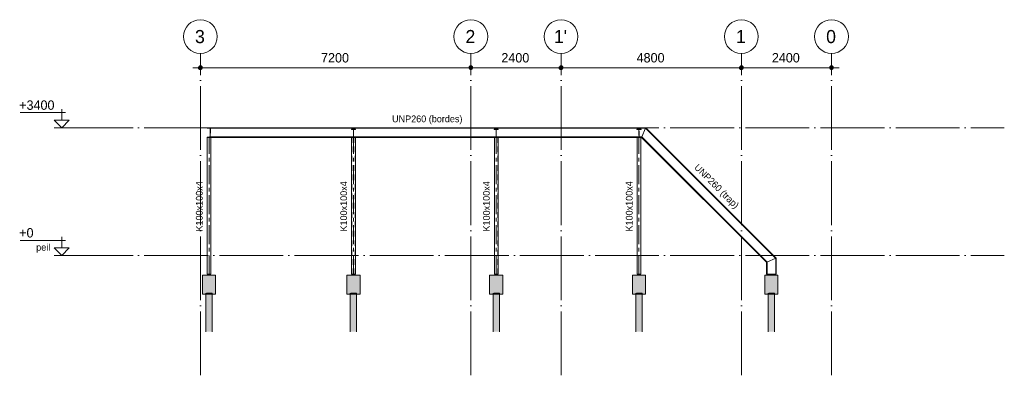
# Model space of a CAD drawing. Header units: millimetres. Extents: x 4517 to 474157, y -4632 to 9900.
# Tile 114 of 114: x 447947 to 474157, y -3194 to 6276. Entities that reach past the tile are written whole.
import ezdxf

# ---------------------------------------------------------------- set-up
doc = ezdxf.new("R2010")
doc.units = ezdxf.units.MM
for name, pattern in [('WSP_hartlijn', [800, 500, -100, 100, -100]), ('WSP_hhidden', [250, 150, -100]), ('WSP_stramienlijn', [2000, 1700, -150, 0, -150])]:
    doc.linetypes.add(name, pattern=pattern)
for name, color, linetype, lineweight in [('00_algemeen - hartlijn', 7, 'WSP_hartlijn', 13), ('00_algemeen - hhidden - 0_13mm', 7, 'WSP_hhidden', 13), ('00_maatvoering', 8, 'Continuous', 13), ('00_maatvoering-100', 8, 'Continuous', 13), ('07_stramien', 4, 'Continuous', 13), ('07_stramien - levels', 7, 'Continuous', 13), ('16_funderingsconstructies', 2, 'Continuous', 18), ('17_paalfunderingen - beton', 2, 'Continuous', 18), ('28_hoofddraagconstructies - kolommen en liggers', 1, 'Continuous', 13), ('28_hoofddraagconstructies - kolommen en liggers - staal', 1, 'Continuous', 13), ('28_hoofddraagconstructies - tags', 7, 'Continuous', 18)]:
    doc.layers.add(name, color=color, linetype=linetype, lineweight=lineweight)
doc.layers.add('16_funderingsconstructies - voeten en balken', color=2, linetype='Continuous')
doc.styles.add('Revittext', font='txt', dxfattribs={"height": 250})
doc.styles.add('Revittext_1', font='txt', dxfattribs={"height": 180})
doc.styles.add('Revittext_2', font='txt', dxfattribs={"height": 350})
doc.styles.add('Revittext_I', font='txt', dxfattribs={"height": 180})
doc.dimstyles.new('WSP_25_-_transparant', dxfattribs={"dimscale": 304.8, "dimtxt": 252.223969, "dimasz": 1.312336, "dimexe": 0.656168, "dimexo": 0.0625, "dimgap": 0.213255, "dimtad": 1, "dimdec": 0, "dimzin": 0, "dimdsep": 46, "dimtxsty": 'Revittext', "dimblk1": 'DOTSMALL', "dimblk2": 'DOTSMALL', "dimsah": 1, "dimcen": 0.09, "dimdle": 0.656168, "dimazin": 0, "dimtfac": 1, "dimtdec": 4, "dimtix": 1, "dimtmove": 0, "dimatfit": 3, "dimfxl": 0.656168, "dimfxlon": 1, "dimtvp": 1, "dimtolj": 1, "dimtzin": 0, "dimarcsym": 2})

# ---------------------------------------------------------------- blocks, each defined once
blk = doc.blocks.new('28_WSP_SC_staal - RHS v18-0 - SHSC 100x100x4 - S275-1313554-as H _trap_')
at = {"layer": '00_algemeen - hartlijn'}
blk.add_line((-11525, -500), (-11525, 3140), dxfattribs=at)
at = {"layer": '00_algemeen - hhidden - 0_13mm'}
for p, q in [((-11571, -500), (-11571, 3140)), ((-11479, -500), (-11479, 3140))]:
    blk.add_line(p, q, dxfattribs=at)
blk = doc.blocks.new('17_WSP_FD_beton - fundatiepaal v21-1 - ø168_178 _stalen buis_-V124-as H _trap_')
at = {"layer": '16_funderingsconstructies', "linetype": 'WSP_hhidden', "lineweight": 13}
blk.add_hatch(color=256, dxfattribs=at).paths.add_polyline_path([(-4203, -2035), (-4116, -2035), (-4116, -1030), (-4284, -1030), (-4284, -2035), (-4222, -2035)])
for p, q in [((-4284, -1010), (-4284, -1030)), ((-4116, -1010), (-4284, -1010)), ((-4116, -1030), (-4116, -1010))]:
    blk.add_line(p, q, dxfattribs=at)
at = {"layer": '17_paalfunderingen - beton'}
for p, q in [((-4284, -1030), (-4284, -2035)), ((-4116, -2035), (-4116, -1030))]:
    blk.add_line(p, q, dxfattribs=at)
blk = doc.blocks.new('Level - Level _ description-214686-as H _trap_')
at = {"layer": '07_stramien - levels'}
for p, q in [((-24193, 400), (-22988, 400)), ((-23092, 200), (-23092, 496)), ((-23291, 200), (-23092, 0)), ((-23291, 200), (-22893, 200)), ((-22893, 200), (-23092, 0)), ((-22893, 0), (-23291, 0))]:
    blk.add_line(p, q, dxfattribs=at)
blk = doc.blocks.new('Grid - Stramienbol 9_0mm-3500-as H _trap_')
at = {"layer": '07_stramien'}
blk.add_circle((-5000, 5826), 450, dxfattribs=at)
blk = doc.blocks.new('Level - Level-3995-as H _trap_')
at = {"layer": '07_stramien - levels'}
for p, q in [((-24193, 3800), (-22988, 3800)), ((-23092, 3600), (-23092, 3896)), ((-23291, 3600), (-23092, 3400)), ((-23291, 3600), (-22893, 3600)), ((-22893, 3600), (-23092, 3400)), ((-22893, 3400), (-23291, 3400))]:
    blk.add_line(p, q, dxfattribs=at)
blk = doc.blocks.new('DIMBLOCK127-as H _trap_')
at = {"layer": '00_maatvoering-100'}
h = blk.add_hatch(color=256, dxfattribs=at)
edge = h.paths.add_edge_path()
edge.add_arc((467157, 4998), 50, 0, 360)
h = blk.add_hatch(color=256, dxfattribs=at)
edge = h.paths.add_edge_path()
edge.add_arc((469557, 4998), 50, 0, 360)
for p, q in [((467157, 4798), (467157, 5198)), ((469757, 4998), (467157, 4998)), ((467157, 4998), (467157, 4798)), ((469557, 4798), (469557, 5198)), ((469557, 4998), (469557, 4798))]:
    blk.add_line(p, q, dxfattribs=at)
for centre in [(467157, 4998), (469557, 4998)]:
    blk.add_circle(centre, 50, dxfattribs=at)
at = {"layer": '00_maatvoering-100', "color": 0, "insert": (467969, 5387), "char_height": 250, "width": 931.29, "attachment_point": 1, "line_spacing_factor": 0.931288, "style": 'Revittext'}
blk.add_mtext('2400', dxfattribs=at)
blk = doc.blocks.new('_DotSmall')
at = {"color": 0, "linetype": 'ByBlock', "const_width": 0.5}
blk.add_lwpolyline([(-0.0625, 0, 1), (0.0625, 0, 1)], format="xyb", close=True, dxfattribs=at)
blk = doc.blocks.new('DIMBLOCK128-as H _trap_')
at = {"layer": '00_maatvoering-100'}
h = blk.add_hatch(color=256, dxfattribs=at)
edge = h.paths.add_edge_path()
edge.add_arc((462357, 4998), 50, 0, 360)
h = blk.add_hatch(color=256, dxfattribs=at)
edge = h.paths.add_edge_path()
edge.add_arc((467157, 4998), 50, 0, 360)
for p, q in [((462357, 4798), (462357, 5198)), ((467157, 4998), (462357, 4998)), ((462357, 4998), (462357, 4798)), ((467157, 4798), (467157, 5198)), ((467157, 4998), (467157, 4798))]:
    blk.add_line(p, q, dxfattribs=at)
for centre in [(462357, 4998), (467157, 4998)]:
    blk.add_circle(centre, 50, dxfattribs=at)
at = {"layer": '00_maatvoering-100', "color": 0, "insert": (464369, 5387), "char_height": 250, "width": 931.29, "attachment_point": 1, "line_spacing_factor": 0.931288, "style": 'Revittext'}
blk.add_mtext('4800', dxfattribs=at)
blk = doc.blocks.new('DIMBLOCK129-as H _trap_')
at = {"layer": '00_maatvoering-100'}
h = blk.add_hatch(color=256, dxfattribs=at)
edge = h.paths.add_edge_path()
edge.add_arc((459957, 4998), 50, 0, 360)
h = blk.add_hatch(color=256, dxfattribs=at)
edge = h.paths.add_edge_path()
edge.add_arc((462357, 4998), 50, 0, 360)
for p, q in [((459957, 4798), (459957, 5198)), ((462357, 4998), (459957, 4998)), ((459957, 4998), (459957, 4798)), ((462357, 4798), (462357, 5198)), ((462357, 4998), (462357, 4798))]:
    blk.add_line(p, q, dxfattribs=at)
for centre in [(459957, 4998), (462357, 4998)]:
    blk.add_circle(centre, 50, dxfattribs=at)
at = {"layer": '00_maatvoering-100', "color": 0, "insert": (460769, 5387), "char_height": 250, "width": 931.29, "attachment_point": 1, "line_spacing_factor": 0.931288, "style": 'Revittext'}
blk.add_mtext('2400', dxfattribs=at)
blk = doc.blocks.new('DIMBLOCK130-as H _trap_')
at = {"layer": '00_maatvoering-100'}
h = blk.add_hatch(color=256, dxfattribs=at)
edge = h.paths.add_edge_path()
edge.add_arc((452757, 4998), 50, 0, 360)
h = blk.add_hatch(color=256, dxfattribs=at)
edge = h.paths.add_edge_path()
edge.add_arc((459957, 4998), 50, 0, 360)
for p, q in [((459957, 4998), (452557, 4998)), ((452757, 4798), (452757, 5198)), ((452757, 4998), (452757, 4798)), ((459957, 4798), (459957, 5198)), ((459957, 4998), (459957, 4798))]:
    blk.add_line(p, q, dxfattribs=at)
for centre in [(452757, 4998), (459957, 4998)]:
    blk.add_circle(centre, 50, dxfattribs=at)
at = {"layer": '00_maatvoering-100', "color": 0, "insert": (455969, 5387), "char_height": 250, "width": 931.29, "attachment_point": 1, "line_spacing_factor": 0.931288, "style": 'Revittext'}
blk.add_mtext('7200', dxfattribs=at)

msp = doc.modelspace()

# ---------------------------------------------------------------- hatches: boundary and pattern name
at = {"layer": '16_funderingsconstructies - voeten en balken'}
for points in [[(452812, -1030), (453162, -1030), (453162, -530), (452812, -530), (452812, -772.6)], [(456657, -1030), (457007, -1030), (457007, -530), (456657, -530), (456657, -772.6)], [(460807, -1030), (460807, -530), (460457, -530), (460457, -1030)], [(464607, -1030), (464607, -530), (464257, -530), (464257, -1030)], [(468128.7, -1030), (468132, -1030), (468132, -530), (467782, -530), (467782, -1030)]]:
    msp.add_hatch(color=90, dxfattribs=at).paths.add_polyline_path(points)

# ---------------------------------------------------------------- linework, layer by layer
at = {"layer": '07_stramien', "linetype": 'WSP_stramienlijn'}
for p, q in [((452757, -3194.3), (452757, 5376)), ((459957, -3194.3), (459957, 5376)), ((462357, -3194.3), (462357, 5376)), ((467157, -3194.3), (467157, 5376)), ((469557, -3194.3), (469557, 5376))]:
    msp.add_line(p, q, dxfattribs=at)
at = {"layer": '07_stramien - levels', "linetype": 'WSP_stramienlijn'}
for p, q in [((449264, 3400), (474157, 3400)), ((449264, 0), (474157, 0))]:
    msp.add_line(p, q, dxfattribs=at)
at = {"layer": '16_funderingsconstructies - voeten en balken', "lineweight": 18}
for p, q in [((452812, -530), (452812, -1030)), ((453162, -530), (452812, -530)), ((453162, -1030), (453162, -530)), ((456657, -530), (456657, -1030)), ((457007, -530), (456657, -530)), ((457007, -1030), (457007, -530)), ((460457, -530), (460457, -1030)), ((460807, -530), (460457, -530)), ((460807, -1030), (460807, -530)), ((464257, -530), (464257, -1030)), ((464607, -530), (464257, -530)), ((464607, -1030), (464607, -530)), ((467782, -530), (467782, -1030)), ((468132, -530), (467782, -530)), ((468132, -1030), (468132, -530)), ((452812, -1030), (453162, -1030)), ((456657, -1030), (457007, -1030)), ((460457, -1030), (460807, -1030)), ((464257, -1030), (464607, -1030)), ((467782, -1030), (468132, -1030))]:
    msp.add_line(p, q, dxfattribs=at)
at = {"layer": '28_hoofddraagconstructies - kolommen en liggers', "linetype": 'WSP_hhidden'}
for p, q in [((453027, 3400), (453027, 3140)), ((456887, 3360), (456777, 3360)), ((456777, 3360), (456777, 3350.8)), ((456777, 3350.8), (456817, 3350.8)), ((456817, 3149.2), (456777, 3149.2)), ((456777, 3149.2), (456777, 3140)), ((456829, 3338.8), (456829, 3161.2)), ((456834.9, 3161.2), (456834.9, 3338.8)), ((456846.9, 3350.8), (456887, 3350.8)), ((456887, 3149.2), (456846.9, 3149.2)), ((456887, 3360), (456887, 3350.8)), ((456887, 3140), (456887, 3149.2)), ((460687, 3360), (460577, 3360)), ((460577, 3360), (460577, 3350.8)), ((460577, 3350.8), (460617, 3350.8)), ((460617, 3149.2), (460577, 3149.2)), ((460577, 3149.2), (460577, 3140)), ((460629, 3338.8), (460629, 3161.2)), ((460634.9, 3161.2), (460634.9, 3338.8)), ((460646.9, 3350.8), (460687, 3350.8)), ((460687, 3149.2), (460646.9, 3149.2)), ((460687, 3360), (460687, 3350.8)), ((460687, 3140), (460687, 3149.2)), ((464487, 3360), (464377, 3360)), ((464377, 3360), (464377, 3350.8)), ((464377, 3350.8), (464417, 3350.8)), ((464417, 3149.2), (464377, 3149.2)), ((464377, 3149.2), (464377, 3140)), ((464429, 3338.8), (464429, 3161.2)), ((464434.9, 3161.2), (464434.9, 3338.8)), ((464446.9, 3350.8), (464487, 3350.8)), ((464487, 3149.2), (464446.9, 3149.2)), ((464487, 3360), (464487, 3350.8)), ((464487, 3140), (464487, 3149.2))]:
    msp.add_line(p, q, dxfattribs=at)
for centre, start, end in [((456817, 3338.8), 0, 90), ((456817, 3161.2), 270, 291.54835), ((456817, 3161.2), 292.81867, 0), ((456846.9, 3338.8), 90, 180), ((456846.9, 3161.2), 180, 247.18133), ((456846.9, 3161.2), 248.45165, 270), ((460617, 3338.8), 0, 90), ((460617, 3161.2), 270, 291.54835), ((460617, 3161.2), 292.81867, 0), ((460646.9, 3338.8), 90, 180), ((460646.9, 3161.2), 180, 247.18133), ((460646.9, 3161.2), 248.45165, 270), ((464417, 3338.8), 0, 90), ((464417, 3161.2), 270, 291.54835), ((464417, 3161.2), 292.81867, 0), ((464446.9, 3338.8), 90, 180), ((464446.9, 3161.2), 180, 247.18133), ((464446.9, 3161.2), 248.45165, 270)]:
    msp.add_arc(centre, 12, start, end, dxfattribs=at)
at = {"layer": '28_hoofddraagconstructies - kolommen en liggers - staal'}
for p, q in [((452937, 3396), (452937, 3400)), ((452937, 3400), (452937, 3396)), ((464611.2, 3400), (452937, 3400)), ((453003.9, 3384.3), (452943.2, 3389.1)), ((452943.2, 3389.1), (453003.9, 3384.3)), ((464606.7, 3389.1), (452943.2, 3389.1)), ((452943.2, 3150.9), (453003.9, 3155.7)), ((453003.9, 3155.7), (452943.2, 3150.9)), ((464508.1, 3150.9), (452943.2, 3150.9)), ((464604.7, 3384.3), (453003.9, 3384.3)), ((464510.1, 3155.7), (453003.9, 3155.7)), ((453017, 3169.7), (453017, 3370.3)), ((453017, 3370.3), (453017, 3169.7)), ((464508.1, 3150.9), (464510.1, 3155.7)), ((464510.1, 3155.7), (464508.1, 3150.9)), ((467837.9, -178.9), (464508.1, 3150.9)), ((467842.7, -176.9), (464510.1, 3155.7)), ((464515.8, 3169.7), (464598.9, 3370.3)), ((464598.9, 3370.3), (464515.8, 3169.7)), ((464604.7, 3384.3), (464606.7, 3389.1)), ((464606.7, 3389.1), (464604.7, 3384.3)), ((468071.2, -82.3), (464604.7, 3384.3)), ((468076, -80.3), (464606.7, 3389.1)), ((464609.6, 3396), (464611.2, 3400)), ((464611.2, 3400), (464609.6, 3396)), ((468087, -75.7), (464611.2, 3400)), ((452937, 3140), (452937, 3144)), ((452937, 3144), (452937, 3140)), ((464503.5, 3140), (452937, 3140)), ((452937, 3140), (452937, -500)), ((452945, 3140), (453029, 3140)), ((453037, -500), (453037, 3140)), ((456782, 3140), (456782, -500)), ((456790, 3140), (456874, 3140)), ((456882, -500), (456882, 3140)), ((460582, 3140), (460582, -500)), ((460590, 3140), (460674, 3140)), ((460682, -500), (460682, 3140)), ((464382, 3140), (464382, -500)), ((464390, 3140), (464474, 3140)), ((464482, -500), (464482, 3140)), ((464503.5, 3140), (464505.2, 3144)), ((464505.2, 3144), (464503.5, 3140)), ((467827, -183.4), (464503.5, 3140)), ((467827, -183.4), (467831, -181.8)), ((467831, -181.8), (467827, -183.4)), ((467827, -183.4), (467827, -500.7)), ((467837.9, -178.9), (467842.7, -176.9)), ((467842.7, -176.9), (467837.9, -178.9)), ((467837.9, -178.9), (467837.9, -500.7)), ((467842.7, -176.9), (467842.7, -500.7)), ((467856.7, -171.1), (468057.3, -88)), ((468057.3, -88), (467856.7, -171.1)), ((468071.2, -82.3), (468076, -80.3)), ((468076, -80.3), (468071.2, -82.3)), ((468071.2, -82.3), (468071.2, -500.7)), ((468076, -80.3), (468076, -500.7)), ((468083, -77.4), (468087, -75.7)), ((468087, -75.7), (468083, -77.4)), ((468087, -75.7), (468087, -500.7)), ((452937, -500), (452945, -500)), ((453029, -500), (452945, -500)), ((453037, -500), (453029, -500)), ((456782, -500), (456790, -500)), ((456874, -500), (456790, -500)), ((456882, -500), (456874, -500)), ((460582, -500), (460590, -500)), ((460674, -500), (460590, -500)), ((460682, -500), (460674, -500)), ((464382, -500), (464390, -500)), ((464474, -500), (464390, -500)), ((464482, -500), (464474, -500)), ((467831, -500.7), (467827, -500.7)), ((467837.9, -500.7), (467831, -500.7)), ((467842.7, -500.7), (467837.9, -500.7)), ((467856.7, -500.7), (467842.7, -500.7)), ((468057.3, -500.7), (467856.7, -500.7)), ((468071.2, -500.7), (468057.3, -500.7)), ((468076, -500.7), (468071.2, -500.7)), ((468083, -500.7), (468076, -500.7)), ((468087, -500.7), (468083, -500.7))]:
    msp.add_line(p, q, dxfattribs=at)
at = {"layer": '28_hoofddraagconstructies - kolommen en liggers - staal', "flags": 128}
for points in [[(452943.2, 3389.1), (452941.7, 3389.4), (452940.4, 3390), (452939.3, 3390.8), (452938.3, 3391.9), (452937.6, 3393.2), (452937.1, 3394.6), (452937, 3396)], [(452937, 3396), (452937.1, 3394.6), (452937.6, 3393.2), (452938.3, 3391.9), (452939.3, 3390.8), (452940.4, 3390), (452941.7, 3389.4), (452943.2, 3389.1)], [(452937, 3144), (452937.1, 3145.4), (452937.6, 3146.8), (452938.3, 3148.1), (452939.3, 3149.2), (452940.4, 3150), (452941.7, 3150.6), (452943.2, 3150.9)], [(452943.2, 3150.9), (452941.7, 3150.6), (452940.4, 3150), (452939.3, 3149.2), (452938.3, 3148.1), (452937.6, 3146.8), (452937.1, 3145.4), (452937, 3144)], [(453017, 3370.3), (453016.7, 3373.3), (453015.7, 3376.1), (453014.2, 3378.7), (453012.1, 3380.9), (453009.6, 3382.6), (453006.9, 3383.8), (453003.9, 3384.3)], [(453003.9, 3384.3), (453006.9, 3383.8), (453009.6, 3382.6), (453012.1, 3380.9), (453014.2, 3378.7), (453015.7, 3376.1), (453016.7, 3373.3), (453017, 3370.3)], [(453003.9, 3155.7), (453006.9, 3156.2), (453009.6, 3157.4), (453012.1, 3159.1), (453014.2, 3161.3), (453015.7, 3163.9), (453016.7, 3166.7), (453017, 3169.7)], [(453017, 3169.7), (453016.7, 3166.7), (453015.7, 3163.9), (453014.2, 3161.3), (453012.1, 3159.1), (453009.6, 3157.4), (453006.9, 3156.2), (453003.9, 3155.7)], [(464505.2, 3144), (464507.1, 3148.6), (464508.1, 3150.9)], [(464508.1, 3150.9), (464507.1, 3148.6), (464505.2, 3144)], [(464510.1, 3155.7), (464511.9, 3160.1), (464515.8, 3169.7)], [(464515.8, 3169.7), (464511.9, 3160.1), (464510.1, 3155.7)], [(464598.9, 3370.3), (464602.9, 3379.9), (464604.7, 3384.3)], [(464604.7, 3384.3), (464602.9, 3379.9), (464598.9, 3370.3)], [(464606.7, 3389.1), (464607.7, 3391.4), (464609.6, 3396)], [(464609.6, 3396), (464607.7, 3391.4), (464606.7, 3389.1)], [(467831, -181.8), (467832.6, -181.1), (467834.2, -180.4), (467835.6, -179.9), (467836.7, -179.4), (467837.5, -179.1), (467837.9, -178.9)], [(467837.9, -178.9), (467837.5, -179.1), (467836.7, -179.4), (467835.6, -179.9), (467834.2, -180.4), (467832.6, -181.1), (467831, -181.8)], [(467842.7, -176.9), (467843.4, -176.6), (467844.9, -176), (467847.1, -175.1), (467849.9, -173.9), (467853.2, -172.6), (467856.7, -171.1)], [(467856.7, -171.1), (467853.2, -172.6), (467849.9, -173.9), (467847.1, -175.1), (467844.9, -176), (467843.4, -176.6), (467842.7, -176.9)], [(468057.3, -88), (468060.8, -86.6), (468064, -85.2), (468066.8, -84.1), (468069.1, -83.1), (468070.6, -82.5), (468071.2, -82.3)], [(468071.2, -82.3), (468070.6, -82.5), (468069.1, -83.1), (468066.8, -84.1), (468064, -85.2), (468060.8, -86.6), (468057.3, -88)], [(468076, -80.3), (468076.4, -80.1), (468077.2, -79.8), (468078.3, -79.3), (468079.7, -78.7), (468081.3, -78.1), (468083, -77.4)], [(468083, -77.4), (468081.3, -78.1), (468079.7, -78.7), (468078.3, -79.3), (468077.2, -79.8), (468076.4, -80.1), (468076, -80.3)]]:
    msp.add_lwpolyline(points, dxfattribs=at)

# ---------------------------------------------------------------- block references
at = {"layer": '00_algemeen - hhidden - 0_13mm'}
for p in [(464512, 0), (468357, 0), (472157, 0), (475957, 0)]:
    msp.add_blockref('28_WSP_SC_staal - RHS v18-0 - SHSC 100x100x4 - S275-1313554-as H _trap_', p, dxfattribs=at)
at = {"layer": '07_stramien'}
for p in [(457757, 0), (464957, 0), (467357, 0), (472157, 0), (474557, 0)]:
    msp.add_blockref('Grid - Stramienbol 9_0mm-3500-as H _trap_', p, dxfattribs=at)
at = {"layer": '07_stramien - levels'}
for name in ['Level - Level-3995-as H _trap_', 'Level - Level _ description-214686-as H _trap_']:
    msp.add_blockref(name, (472157, 0), dxfattribs=at)
at = {"layer": '16_funderingsconstructies', "linetype": 'WSP_hhidden', "lineweight": 13}
for p in [(457187, 0), (461032, 0), (464832, 0), (468632, 0), (472157, 0)]:
    msp.add_blockref('17_WSP_FD_beton - fundatiepaal v21-1 - ø168_178 _stalen buis_-V124-as H _trap_', p, dxfattribs=at)

# ---------------------------------------------------------------- texts
at = {"layer": '07_stramien', "char_height": 350, "attachment_point": 1, "style": 'Revittext_2'}
for s, insert, width in [('3', (452614.4, 6001.6), 336.709), ('2', (459814.4, 6001.6), 336.709), ("1'", (462168.4, 6001.6), 448.945), ('1', (467014.4, 6001.6), 336.709), ('0', (469414.4, 6001.6), 336.709)]:
    msp.add_mtext(s, dxfattribs=dict(at, insert=insert, width=width))
at = {"layer": '07_stramien - levels', "attachment_point": 1}
for s, insert, char_height, width, style in [('+3400', (447934.3, 4125.7), 250, 1178.481, 'Revittext'), ('+0', (447934.3, 725.7), 250, 481.012, 'Revittext'), ('peil', (448386.5, 304.4), 180, 440.928, 'Revittext_1')]:
    msp.add_mtext(s, dxfattribs=dict(at, insert=insert, char_height=char_height, width=width, style=style))
at = {"layer": '28_hoofddraagconstructies - tags', "lineweight": 13, "insert": (457859.9, 3724.9), "char_height": 180, "width": 2316.877, "attachment_point": 1, "style": 'Revittext_1'}
msp.add_mtext('UNP260 (bordes)', dxfattribs=at)
at = {"layer": '28_hoofddraagconstructies - tags', "lineweight": 13, "char_height": 180, "attachment_point": 1}
for s, insert, width, rotation, style in [('UNP260 (trap)', (466017.2, 2453.4), 1916.033, 315, 'Revittext_1'), ('K100x100x4', (452637, 635.3), 1651.476, 90, 'Revittext_I'), ('K100x100x4', (456482, 635.3), 1651.476, 90, 'Revittext_I'), ('K100x100x4', (460282, 635.3), 1651.476, 90, 'Revittext_I'), ('K100x100x4', (464082, 635.3), 1651.476, 90, 'Revittext_I')]:
    msp.add_mtext(s, dxfattribs=dict(at, insert=insert, width=width, rotation=rotation, style=style))

# ---------------------------------------------------------------- dimensions: what is measured, and where the dimension line sits
at = {"layer": '00_maatvoering'}
for base, p1, p2, override, picture, middle in [((452757, 4998.4), (459957, 4798.4), (452757, 4798.4), {"dimpost": '<>', "dimfxl": 7200}, 'DIMBLOCK130-as H _trap_', (456357, 5191.1)), ((459957, 4998.4), (462357, 4798.4), (459957, 4798.4), {"dimpost": '<>', "dimfxl": 2400}, 'DIMBLOCK129-as H _trap_', (461157, 5191.1)), ((462357, 4998.4), (467157, 4798.4), (462357, 4798.4), {"dimpost": '<>', "dimfxl": 4800}, 'DIMBLOCK128-as H _trap_', (464757, 5191.1)), ((467157, 4998.4), (469557, 4798.4), (467157, 4798.4), {"dimpost": '<>', "dimfxl": 2400}, 'DIMBLOCK127-as H _trap_', (468357, 5191.1))]:
    dim = msp.add_linear_dim(base=base, p1=p1, p2=p2, dimstyle='WSP_25_-_transparant', override=override, dxfattribs=at)
    dim.commit()
    dim.dimension.update_dxf_attribs({"geometry": picture, "text_midpoint": middle})

doc.saveas('drawing.dxf')
